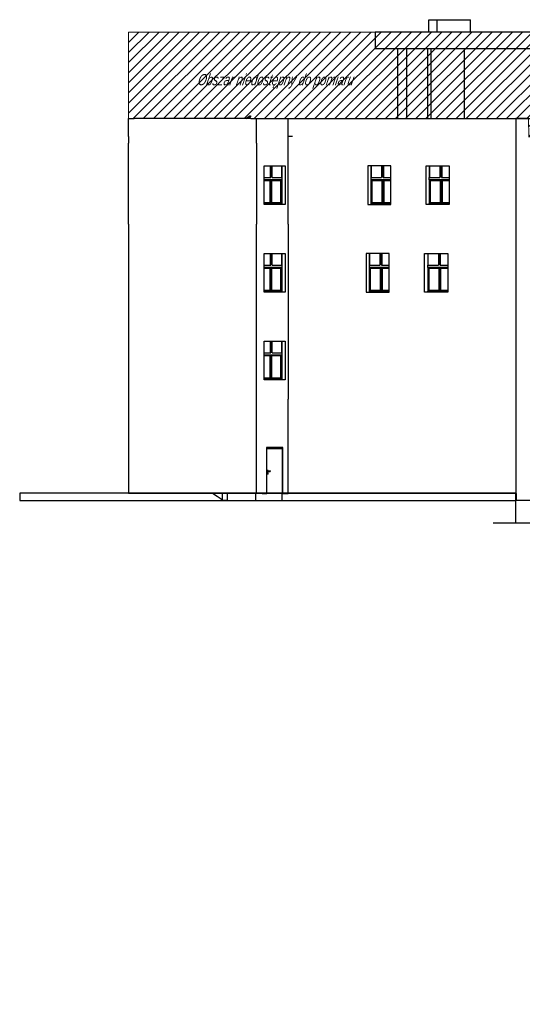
# Model space of a CAD drawing. Header units: millimetres. Extents: x -175445 to -20415, y -559200 to 231527.
# Tile 20 of 256: x -162498 to -140136, y -332957 to -289121. Entities that reach past the tile are written whole.
import ezdxf
from ezdxf import colors
from ezdxf.entities.mleader import LeaderData, LeaderLine
from ezdxf.math import Vec2, Vec3

# ---------------------------------------------------------------- set-up
doc = ezdxf.new("R2010")
doc.units = ezdxf.units.MM
doc.header["$MEASUREMENT"] = 0
for name, color, linetype in [('Linia', 7, 'Continuous'), ('Polilinia', 7, 'Continuous'), ('Wymiary', 63, 'Continuous')]:
    doc.layers.add(name, color=color, linetype=linetype)
doc.layers.add('PAB - opisy ogólne', color=7, linetype='Continuous', lineweight=18)
doc.layers.add('PAB - widokowe', color=7, linetype='Continuous', lineweight=18)
doc.styles.add('Arial', font='txt')
doc.styles.add('ROMANS-ITALIC', font='ariali.ttf', dxfattribs={"width": 0.7, "oblique": 12})
doc.dimstyles.new('GENERATED_STYLE__1', dxfattribs={"dimtxt": 150, "dimasz": 152, "dimexe": 0.18, "dimexo": 0, "dimgap": 0.09, "dimtad": 1, "dimtih": 1, "dimtoh": 1, "dimlfac": 0.1, "dimzin": 0, "dimdsep": 46, "dimtxsty": 'Arial', "dimblk": 'ARROWHEAD_11', "dimblk1": 'ARROWHEAD_11', "dimblk2": 'ARROWHEAD_11', "dimcen": 0.09, "dimclrd": 114, "dimclre": 114, "dimclrt": 114, "dimazin": 0, "dimtfac": 1, "dimtdec": 4, "dimtmove": 0, "dimatfit": 3, "dimfxl": 1, "dimtolj": 1, "dimtzin": 0, "dimarcsym": 0})

# ---------------------------------------------------------------- blocks, each defined once
blk = doc.blocks.new('ARROWHEAD_11')
at = {"color": 0, "linetype": 'Continuous', "lineweight": 0}
blk.add_line((0, 0), (-1, 0), dxfattribs=at)
at = {"color": 0, "linetype": 'Continuous', "lineweight": 0, "const_width": 0.25, "flags": 128}
blk.add_lwpolyline([(-0.125, 0, 1), (0.125, 0, 1)], format="xyb", close=True, dxfattribs=at)
blk = doc.blocks.new('*D4164')
at = {"layer": 'Defpoints', "color": 0}
for p in [(-140431, -293521), (-138696, -293521), (-139859, -294321)]:
    blk.add_point(p, dxfattribs=at)
at = {"layer": 'Wymiary', "color": 114, "lineweight": -2}
for p, q in [((-138696, -293369), (-138696, -293217)), ((-140431, -293521), (-138696, -293521)), ((-138696, -293521), (-138696, -293668)), ((-139859, -294321), (-138696, -294321)), ((-138696, -294321), (-138696, -294174)), ((-138696, -294473), (-138696, -294625))]:
    blk.add_line(p, q, dxfattribs=at)
at = {"layer": 'Wymiary', "color": 114, "lineweight": -2, "xscale": 152, "yscale": 152, "zscale": 152}
for p, rotation in [((-138696, -293521), 270), ((-138696, -294321), 90)]:
    blk.add_blockref('ARROWHEAD_11', p, dxfattribs=dict(at, rotation=rotation))
at = {"layer": 'Wymiary', "color": 114, "lineweight": 13, "insert": (-138696, -293921), "char_height": 150, "attachment_point": 5, "rotation": 90, "style": 'Arial'}
blk.add_mtext('\\A1;80.00', dxfattribs=at)

msp = doc.modelspace()

# ---------------------------------------------------------------- hatches: boundary and pattern name
at = {"layer": 'PAB - widokowe'}
h = msp.add_hatch(dxfattribs=at)
h.set_pattern_fill('ANSI31', color=253, scale=100)
h.set_pattern_definition([(45, (-156115.53, -245938.64), (-224.5064, 224.5064), [])])
h.paths.add_polyline_path([(-157656.923, -293521.225), (-157656.923, -289671.225), (-132648.92, -289671.225), (-132558.92, -289671.225), (-132558.92, -294321.225), (-139837.579, -294321.225), (-139858.92, -293521.225)])
h.paths.add_polyline_path([(-69524.1, -356335.188), (-58557.033, -356335.188), (-58557.033, -360185.188), (-69524.1, -360185.188)])

# ---------------------------------------------------------------- linework, layer by layer
at = {"layer": 'Linia'}
for p, q in [((-144293.94, -289121.225), (-143917.484, -289121.225)), ((-144293.94, -289671.225), (-144293.94, -289121.225)), ((-143917.484, -289121.225), (-142447.484, -289121.225)), ((-143917.484, -289671.225), (-143917.484, -289121.225)), ((-142447.484, -289671.225), (-142447.484, -289121.225)), ((-133748.876, -289671.225), (-146687.465, -289671.225)), ((-146687.465, -289671.225), (-146687.465, -290121.225)), ((-146687.465, -290121.225), (-146687.465, -290421.225)), ((-132558.92, -290421.225), (-146687.465, -290421.225)), ((-145668.92, -293521.225), (-145668.92, -290421.225)), ((-145268.92, -293521.225), (-145268.92, -290421.225)), ((-144338.92, -293521.225), (-144338.92, -290421.225)), ((-144188.92, -293521.225), (-144188.92, -290421.225)), ((-142708.92, -293521.225), (-142708.92, -290421.225)), ((-157656.923, -293521.225), (-157405.795, -293521.225)), ((-157656.923, -294321.225), (-157656.923, -293521.225)), ((-152220.917, -293521.225), (-157405.795, -293521.225)), ((-152433.647, -293521.225), (-152329.269, -293450.567)), ((-152316.948, -293471.225), (-152353.879, -293471.225)), ((-152353.879, -293521.225), (-152353.879, -293471.225)), ((-152329.269, -293450.567), (-152255.407, -293400.567)), ((-152311.474, -293471.225), (-152316.948, -293471.225)), ((-152316.948, -293521.225), (-152316.948, -293471.225)), ((-152290.349, -293484.599), (-152227.25, -293441.884)), ((-152276.501, -293521.225), (-152276.501, -293475.224)), ((-152260.059, -293412.668), (-152259.085, -293405.414)), ((-152258.182, -293421.225), (-152260.059, -293412.668)), ((-152259.085, -293405.414), (-152255.407, -293400.567)), ((-152253.739, -293429.783), (-152258.182, -293421.225)), ((-152255.407, -293400.567), (-152249.587, -293398.865)), ((-152247.407, -293437.037), (-152253.739, -293429.783)), ((-152249.587, -293398.865), (-152242.509, -293400.567)), ((-152240.149, -293441.884), (-152247.407, -293437.037)), ((-152242.509, -293400.567), (-152235.251, -293405.414)), ((-152233.071, -293443.586), (-152240.149, -293441.884)), ((-152235.251, -293405.414), (-152228.918, -293412.668)), ((-152227.25, -293441.884), (-152233.071, -293443.586)), ((-152228.918, -293412.668), (-152224.475, -293421.225)), ((-152223.572, -293437.037), (-152227.25, -293441.884)), ((-152224.475, -293421.225), (-152222.598, -293429.783)), ((-152222.598, -293429.783), (-152223.572, -293437.037)), ((-152220.917, -293521.225), (-151969.789, -293521.225)), ((-151969.789, -293521.225), (-150551.551, -293521.225)), ((-151969.789, -293521.225), (-151969.789, -294321.225)), ((-150551.551, -294321.225), (-150551.551, -293521.225)), ((-150551.551, -293521.225), (-140430.653, -293521.225)), ((-139837.579, -293521.225), (-140430.653, -293521.225)), ((-140430.653, -293521.225), (-140430.653, -294321.225)), ((-157656.923, -294321.225), (-157656.923, -294621.225)), ((-151969.789, -294321.225), (-151969.789, -294621.225)), ((-150551.551, -298221.225), (-150551.551, -294321.225)), ((-150365.565, -294321.225), (-150551.551, -294321.225)), ((-140421.833, -294321.225), (-140430.653, -294321.225)), ((-140421.833, -294321.225), (-140421.833, -298221.225)), ((-140412.634, -294321.225), (-140412.796, -294321.225)), ((-157654.531, -298221.225), (-157654.531, -294621.225)), ((-151967.228, -294621.225), (-151969.789, -294621.225)), ((-151967.228, -294621.225), (-151967.228, -298221.225)), ((-140412.634, -294621.225), (-140412.796, -294621.225)), ((-151616.68, -297351.225), (-151616.68, -295631.225)), ((-151616.68, -295631.225), (-150679.636, -295631.225)), ((-151340.666, -296151.225), (-151340.666, -295631.225)), ((-151329.587, -295631.225), (-151329.587, -296151.225)), ((-151262.173, -296151.225), (-151262.173, -295631.225)), ((-150838.437, -296151.225), (-150838.437, -295631.225)), ((-150827.358, -296151.225), (-150827.358, -295631.225)), ((-150679.636, -295631.225), (-150679.636, -297351.225)), ((-147012.369, -295631.225), (-147012.369, -297351.225)), ((-145985.7, -295631.225), (-147012.369, -295631.225)), ((-146877.543, -295631.225), (-146877.543, -296151.225)), ((-146867.431, -295631.225), (-146867.431, -296151.225)), ((-146401.139, -295631.225), (-146401.139, -296151.225)), ((-146327.278, -296151.225), (-146327.278, -295631.225)), ((-146317.166, -295631.225), (-146317.166, -296151.225)), ((-145985.7, -297351.225), (-145985.7, -295631.225)), ((-144412.459, -295631.225), (-143385.79, -295631.225)), ((-144412.459, -297351.225), (-144412.459, -295631.225)), ((-144277.633, -295631.225), (-144277.633, -296151.225)), ((-144267.521, -295631.225), (-144267.521, -296151.225)), ((-143801.229, -295631.225), (-143801.229, -296151.225)), ((-143727.368, -296151.225), (-143727.368, -295631.225)), ((-143717.256, -295631.225), (-143717.256, -296151.225)), ((-143385.79, -295631.225), (-143385.79, -297351.225)), ((-151616.68, -296151.225), (-151329.587, -296151.225)), ((-150827.358, -296251.225), (-151616.68, -296251.225)), ((-151616.68, -296276.225), (-151348.052, -296276.225)), ((-151359.131, -297276.225), (-151359.131, -296276.225)), ((-151348.052, -296276.225), (-151348.052, -297276.225)), ((-151314.345, -296276.225), (-151314.345, -296251.225)), ((-151314.345, -297276.225), (-151314.345, -296276.225)), ((-151280.639, -297276.225), (-151280.639, -296276.225)), ((-151280.639, -296276.225), (-150862.677, -296276.225)), ((-151262.173, -296151.225), (-150827.358, -296151.225)), ((-150873.756, -297276.225), (-150873.756, -296276.225)), ((-150862.677, -296276.225), (-150862.677, -297276.225)), ((-150845.823, -297301.225), (-150845.823, -296251.225)), ((-150827.358, -296251.225), (-150827.358, -296151.225)), ((-150827.358, -297301.225), (-150827.358, -296251.225)), ((-146877.543, -296151.225), (-146401.139, -296151.225)), ((-146877.543, -296151.225), (-146877.543, -296251.225)), ((-146877.543, -296251.225), (-146877.543, -297301.225)), ((-145985.7, -296251.225), (-146877.543, -296251.225)), ((-146860.69, -297301.225), (-146860.69, -296251.225)), ((-146842.224, -297276.225), (-146842.224, -296276.225)), ((-146842.224, -296276.225), (-146384.286, -296276.225)), ((-146832.113, -296276.225), (-146832.113, -297276.225)), ((-146384.286, -296276.225), (-146384.286, -297276.225)), ((-146347.355, -296251.225), (-146347.355, -296276.225)), ((-146347.355, -296276.225), (-146347.355, -297276.225)), ((-146327.278, -296151.225), (-145985.7, -296151.225)), ((-146310.425, -297276.225), (-146310.425, -296276.225)), ((-146310.425, -296276.225), (-145985.7, -296276.225)), ((-146300.313, -296276.225), (-146300.313, -297276.225)), ((-144277.633, -296151.225), (-143801.229, -296151.225)), ((-144277.633, -296251.225), (-144277.633, -296151.225)), ((-144277.633, -296251.225), (-144277.633, -297301.225)), ((-143385.79, -296251.225), (-144277.633, -296251.225)), ((-144260.78, -297301.225), (-144260.78, -296251.225)), ((-144242.314, -297276.225), (-144242.314, -296276.225)), ((-144242.314, -296276.225), (-143784.376, -296276.225)), ((-144232.202, -296276.225), (-144232.202, -297276.225)), ((-143784.376, -296276.225), (-143784.376, -297276.225)), ((-143747.445, -296251.225), (-143747.445, -296276.225)), ((-143747.445, -296276.225), (-143747.445, -297276.225)), ((-143727.368, -296151.225), (-143385.79, -296151.225)), ((-143710.515, -297276.225), (-143710.515, -296276.225)), ((-143710.515, -296276.225), (-143385.79, -296276.225)), ((-143700.403, -296276.225), (-143700.403, -297276.225)), ((-151348.052, -297276.225), (-151616.68, -297276.225)), ((-151616.68, -297301.225), (-150827.358, -297301.225)), ((-150679.636, -297351.225), (-151616.68, -297351.225)), ((-151314.345, -297301.225), (-151314.345, -297276.225)), ((-150862.677, -297276.225), (-151280.639, -297276.225)), ((-150827.358, -297351.225), (-150827.358, -297301.225)), ((-147012.369, -297351.225), (-145985.7, -297351.225)), ((-146877.543, -297301.225), (-145985.7, -297301.225)), ((-146877.543, -297301.225), (-146877.543, -297351.225)), ((-146384.286, -297276.225), (-146842.224, -297276.225)), ((-146347.355, -297276.225), (-146347.355, -297301.225)), ((-145985.7, -297276.225), (-146310.425, -297276.225)), ((-143385.79, -297351.225), (-144412.459, -297351.225)), ((-144277.633, -297301.225), (-143385.79, -297301.225)), ((-144277.633, -297351.225), (-144277.633, -297301.225)), ((-143784.376, -297276.225), (-144242.314, -297276.225)), ((-143747.445, -297276.225), (-143747.445, -297301.225)), ((-143385.79, -297276.225), (-143710.515, -297276.225)), ((-157654.531, -298221.225), (-157654.531, -302121.225)), ((-151967.228, -302121.225), (-151967.228, -298221.225)), ((-150551.551, -298221.225), (-150551.551, -302121.225)), ((-140421.833, -298221.225), (-140421.833, -302121.225)), ((-140412.634, -298221.225), (-140412.796, -298221.225)), ((-140412.634, -298521.225), (-140412.796, -298521.225)), ((-151616.68, -301251.225), (-151616.68, -299531.225)), ((-151616.68, -299531.225), (-150679.636, -299531.225)), ((-151340.666, -300051.225), (-151340.666, -299531.225)), ((-151329.587, -299531.225), (-151329.587, -300051.225)), ((-151262.173, -300051.225), (-151262.173, -299531.225)), ((-150838.437, -300051.225), (-150838.437, -299531.225)), ((-150827.358, -300051.225), (-150827.358, -299531.225)), ((-150679.636, -299531.225), (-150679.636, -301251.225)), ((-147080.618, -299531.225), (-147080.618, -301251.225)), ((-146053.949, -299531.225), (-147080.618, -299531.225)), ((-146945.792, -299531.225), (-146945.792, -300051.225)), ((-146935.68, -299531.225), (-146935.68, -300051.225)), ((-146469.388, -299531.225), (-146469.388, -300051.225)), ((-146395.527, -300051.225), (-146395.527, -299531.225)), ((-146385.415, -299531.225), (-146385.415, -300051.225)), ((-146053.949, -301251.225), (-146053.949, -299531.225)), ((-144480.708, -299531.225), (-143454.039, -299531.225)), ((-144480.708, -301251.225), (-144480.708, -299531.225)), ((-144345.882, -299531.225), (-144345.882, -300051.225)), ((-144335.77, -299531.225), (-144335.77, -300051.225)), ((-143869.478, -299531.225), (-143869.478, -300051.225)), ((-143795.617, -300051.225), (-143795.617, -299531.225)), ((-143785.505, -299531.225), (-143785.505, -300051.225)), ((-143454.039, -299531.225), (-143454.039, -301251.225)), ((-151616.68, -300051.225), (-151329.587, -300051.225)), ((-150827.358, -300151.225), (-151616.68, -300151.225)), ((-151616.68, -300176.225), (-151348.052, -300176.225)), ((-151359.131, -301176.225), (-151359.131, -300176.225)), ((-151348.052, -300176.225), (-151348.052, -301176.225)), ((-151314.345, -300176.225), (-151314.345, -300151.225)), ((-151314.345, -301176.225), (-151314.345, -300176.225)), ((-151280.639, -301176.225), (-151280.639, -300176.225)), ((-151280.639, -300176.225), (-150862.677, -300176.225)), ((-151262.173, -300051.225), (-150827.358, -300051.225)), ((-150873.756, -301176.225), (-150873.756, -300176.225)), ((-150862.677, -300176.225), (-150862.677, -301176.225)), ((-150845.823, -301201.225), (-150845.823, -300151.225)), ((-150827.358, -300151.225), (-150827.358, -300051.225)), ((-150827.358, -301201.225), (-150827.358, -300151.225)), ((-146945.792, -300051.225), (-146469.388, -300051.225)), ((-146945.792, -300051.225), (-146945.792, -300151.225)), ((-146945.792, -300151.225), (-146945.792, -301201.225)), ((-146053.949, -300151.225), (-146945.792, -300151.225)), ((-146928.939, -301201.225), (-146928.939, -300151.225)), ((-146910.473, -301176.225), (-146910.473, -300176.225)), ((-146910.473, -300176.225), (-146452.535, -300176.225)), ((-146900.361, -300176.225), (-146900.361, -301176.225)), ((-146452.535, -300176.225), (-146452.535, -301176.225)), ((-146415.604, -300151.225), (-146415.604, -300176.225)), ((-146415.604, -300176.225), (-146415.604, -301176.225)), ((-146395.527, -300051.225), (-146053.949, -300051.225)), ((-146378.674, -301176.225), (-146378.674, -300176.225)), ((-146378.674, -300176.225), (-146053.949, -300176.225)), ((-146368.562, -300176.225), (-146368.562, -301176.225)), ((-144345.882, -300051.225), (-143869.478, -300051.225)), ((-144345.882, -300151.225), (-144345.882, -300051.225)), ((-144345.882, -300151.225), (-144345.882, -301201.225)), ((-143454.039, -300151.225), (-144345.882, -300151.225)), ((-144329.029, -301201.225), (-144329.029, -300151.225)), ((-144310.563, -301176.225), (-144310.563, -300176.225)), ((-144310.563, -300176.225), (-143852.625, -300176.225)), ((-144300.451, -300176.225), (-144300.451, -301176.225)), ((-143852.625, -300176.225), (-143852.625, -301176.225)), ((-143815.694, -300151.225), (-143815.694, -300176.225)), ((-143815.694, -300176.225), (-143815.694, -301176.225)), ((-143795.617, -300051.225), (-143454.039, -300051.225)), ((-143778.764, -301176.225), (-143778.764, -300176.225)), ((-143778.764, -300176.225), (-143454.039, -300176.225)), ((-143768.652, -300176.225), (-143768.652, -301176.225)), ((-151348.052, -301176.225), (-151616.68, -301176.225)), ((-151616.68, -301201.225), (-150827.358, -301201.225)), ((-150679.636, -301251.225), (-151616.68, -301251.225)), ((-151314.345, -301201.225), (-151314.345, -301176.225)), ((-150862.677, -301176.225), (-151280.639, -301176.225)), ((-150827.358, -301251.225), (-150827.358, -301201.225)), ((-147080.618, -301251.225), (-146053.949, -301251.225)), ((-146945.792, -301201.225), (-146053.949, -301201.225)), ((-146945.792, -301201.225), (-146945.792, -301251.225)), ((-146452.535, -301176.225), (-146910.473, -301176.225)), ((-146415.604, -301176.225), (-146415.604, -301201.225)), ((-146053.949, -301176.225), (-146378.674, -301176.225)), ((-143454.039, -301251.225), (-144480.708, -301251.225)), ((-144345.882, -301201.225), (-143454.039, -301201.225)), ((-144345.882, -301251.225), (-144345.882, -301201.225)), ((-143852.625, -301176.225), (-144310.563, -301176.225)), ((-143815.694, -301176.225), (-143815.694, -301201.225)), ((-143454.039, -301176.225), (-143778.764, -301176.225)), ((-157654.531, -302121.225), (-157654.531, -306021.225)), ((-151967.228, -306021.225), (-151967.228, -302121.225)), ((-150551.551, -302121.225), (-150551.551, -306021.225)), ((-140421.833, -302121.225), (-140421.833, -306021.225)), ((-140412.634, -302121.225), (-140412.796, -302121.225)), ((-140412.634, -302421.225), (-140412.796, -302421.225)), ((-151616.68, -305151.225), (-151616.68, -303431.225)), ((-151616.68, -303431.225), (-150679.636, -303431.225)), ((-151340.666, -303951.225), (-151340.666, -303431.225)), ((-151329.587, -303431.225), (-151329.587, -303951.225)), ((-151262.173, -303951.225), (-151262.173, -303431.225)), ((-150838.437, -303951.225), (-150838.437, -303431.225)), ((-150827.358, -303951.225), (-150827.358, -303431.225)), ((-150679.636, -303431.225), (-150679.636, -305151.225)), ((-151616.68, -303951.225), (-151329.587, -303951.225)), ((-150827.358, -304051.225), (-151616.68, -304051.225)), ((-151616.68, -304076.225), (-151348.052, -304076.225)), ((-151359.131, -305076.225), (-151359.131, -304076.225)), ((-151348.052, -304076.225), (-151348.052, -305076.225)), ((-151314.345, -304076.225), (-151314.345, -304051.225)), ((-151314.345, -305076.225), (-151314.345, -304076.225)), ((-151280.639, -305076.225), (-151280.639, -304076.225)), ((-151280.639, -304076.225), (-150862.677, -304076.225)), ((-151262.173, -303951.225), (-150827.358, -303951.225)), ((-150873.756, -305076.225), (-150873.756, -304076.225)), ((-150862.677, -304076.225), (-150862.677, -305076.225)), ((-150845.823, -305101.225), (-150845.823, -304051.225)), ((-150827.358, -304051.225), (-150827.358, -303951.225)), ((-150827.358, -305101.225), (-150827.358, -304051.225)), ((-151348.052, -305076.225), (-151616.68, -305076.225)), ((-151314.345, -305101.225), (-151314.345, -305076.225)), ((-150862.677, -305076.225), (-151280.639, -305076.225)), ((-151616.68, -305101.225), (-150827.358, -305101.225)), ((-150679.636, -305151.225), (-151616.68, -305151.225)), ((-150827.358, -305151.225), (-150827.358, -305101.225)), ((-157654.531, -306021.225), (-157654.531, -310221.225)), ((-151967.228, -310221.225), (-151967.228, -306021.225)), ((-150551.551, -310221.225), (-150551.551, -306021.225)), ((-140421.833, -306021.225), (-140421.833, -310221.225)), ((-151522.301, -308171.225), (-151522.301, -308211.225)), ((-150787.497, -308171.225), (-151522.301, -308171.225)), ((-151522.301, -308211.225), (-151522.301, -310221.225)), ((-151495.336, -310221.225), (-151495.336, -308211.225)), ((-151495.336, -308211.225), (-150814.462, -308211.225)), ((-150814.462, -308211.225), (-150814.462, -310221.225)), ((-150787.497, -308211.225), (-150787.497, -308171.225)), ((-150787.497, -310221.225), (-150787.497, -308211.225)), ((-151477.392, -309207.725), (-151479.831, -309221.225)), ((-151479.831, -309221.225), (-151477.392, -309234.725)), ((-151477.392, -309307.725), (-151479.831, -309321.225)), ((-151479.831, -309321.225), (-151477.392, -309334.725)), ((-151470.73, -309197.843), (-151477.392, -309207.725)), ((-151477.392, -309234.725), (-151470.73, -309244.608)), ((-151470.73, -309297.843), (-151477.392, -309307.725)), ((-151477.392, -309334.725), (-151470.73, -309344.608)), ((-151470.006, -309207.725), (-151472.445, -309221.225)), ((-151472.445, -309221.225), (-151470.006, -309234.725)), ((-151470.006, -309307.725), (-151472.445, -309321.225)), ((-151472.445, -309321.225), (-151470.006, -309334.725)), ((-151461.629, -309194.225), (-151470.73, -309197.843)), ((-151470.73, -309244.608), (-151461.629, -309248.225)), ((-151461.629, -309294.225), (-151470.73, -309297.843)), ((-151470.73, -309344.608), (-151461.629, -309348.225)), ((-151463.344, -309197.843), (-151470.006, -309207.725)), ((-151470.006, -309234.725), (-151463.344, -309244.608)), ((-151463.344, -309297.843), (-151470.006, -309307.725)), ((-151470.006, -309334.725), (-151463.344, -309344.608)), ((-151454.243, -309194.225), (-151463.344, -309197.843)), ((-151463.344, -309244.608), (-151454.243, -309248.225)), ((-151454.243, -309294.225), (-151463.344, -309297.843)), ((-151463.344, -309344.608), (-151454.243, -309348.225)), ((-151454.317, -309194.225), (-151461.555, -309194.225)), ((-151454.317, -309248.225), (-151461.555, -309248.225)), ((-151454.317, -309294.225), (-151461.555, -309294.225)), ((-151454.317, -309348.225), (-151461.555, -309348.225)), ((-151459.01, -309214.154), (-151460.984, -309221.225)), ((-151460.984, -309221.225), (-151459.01, -309228.297)), ((-151459.277, -309311.533), (-151458.773, -309309.586)), ((-151457.614, -309316.825), (-151459.277, -309311.533)), ((-151454.243, -309211.225), (-151459.01, -309214.154)), ((-151459.01, -309228.297), (-151454.243, -309231.225)), ((-151458.773, -309309.586), (-151457.867, -309306.082)), ((-151457.867, -309306.082), (-151454.243, -309303.8)), ((-151457.614, -309316.825), (-151457.614, -309318.339)), ((-151457.614, -309318.339), (-151457.614, -309321.225)), ((-151457.614, -309321.225), (-151457.614, -309324.112)), ((-151457.614, -309324.112), (-151457.614, -309329.886)), ((-151457.614, -309329.886), (-151457.614, -309333.725)), ((-151457.614, -309333.725), (-151456.626, -309337.261)), ((-151456.626, -309337.261), (-151454.243, -309338.725)), ((-151451.358, -309306.082), (-151454.612, -309304.033)), ((-151452.598, -309337.261), (-151454.612, -309338.499)), ((-151445.142, -309197.843), (-151454.243, -309194.225)), ((-151454.243, -309211.225), (-151432.085, -309211.225)), ((-151454.243, -309231.225), (-151432.085, -309231.225)), ((-151454.243, -309248.225), (-151445.142, -309244.608)), ((-151445.142, -309297.843), (-151454.243, -309294.225)), ((-151454.243, -309303.8), (-151450.619, -309306.082)), ((-151454.243, -309338.725), (-151451.86, -309337.261)), ((-151454.243, -309348.225), (-151445.142, -309344.608)), ((-151451.611, -309333.725), (-151452.598, -309337.261)), ((-151451.86, -309337.261), (-151450.872, -309333.725)), ((-151451.611, -309316.825), (-151449.947, -309311.533)), ((-151451.611, -309316.825), (-151451.611, -309318.339)), ((-151451.611, -309318.339), (-151451.611, -309321.225)), ((-151451.611, -309321.225), (-151451.611, -309324.112)), ((-151451.611, -309324.112), (-151451.611, -309329.886)), ((-151451.611, -309329.886), (-151451.611, -309333.725)), ((-151451.358, -309306.082), (-151450.451, -309309.586)), ((-151450.872, -309318.339), (-151450.872, -309316.825)), ((-151450.872, -309318.339), (-151450.872, -309321.225)), ((-151450.872, -309321.225), (-151450.872, -309324.112)), ((-151450.872, -309324.112), (-151450.872, -309329.886)), ((-151450.872, -309329.886), (-151450.872, -309333.725)), ((-151450.619, -309306.082), (-151449.713, -309309.586)), ((-151449.947, -309311.533), (-151450.451, -309309.586)), ((-151449.713, -309309.586), (-151449.209, -309311.533)), ((-151438.48, -309207.725), (-151445.142, -309197.843)), ((-151445.142, -309244.608), (-151438.48, -309234.725)), ((-151438.48, -309307.725), (-151445.142, -309297.843)), ((-151445.142, -309344.608), (-151438.48, -309334.725)), ((-151437.848, -309211.225), (-151438.48, -309207.725)), ((-151438.48, -309234.725), (-151437.848, -309231.225)), ((-151436.041, -309321.225), (-151438.48, -309307.725)), ((-151438.48, -309334.725), (-151436.041, -309321.225)), ((-151432.085, -309211.225), (-151427.075, -309211.225)), ((-151432.085, -309231.225), (-151427.075, -309231.225)), ((-151429.528, -309214.154), (-151430.543, -309221.225)), ((-151430.543, -309221.225), (-151429.528, -309228.297)), ((-151427.075, -309211.225), (-151421.289, -309211.225)), ((-151427.075, -309231.225), (-151421.289, -309231.225)), ((-151421.289, -309211.225), (-151415.607, -309211.225)), ((-151421.289, -309231.225), (-151415.607, -309231.225)), ((-151420.96, -309214.154), (-151420.824, -309221.225)), ((-151420.824, -309221.225), (-151420.96, -309228.297)), ((-151415.607, -309211.225), (-151410.894, -309211.225)), ((-151415.607, -309231.225), (-151410.894, -309231.225)), ((-151412.547, -309214.154), (-151411.279, -309221.225)), ((-151411.279, -309221.225), (-151412.547, -309228.297)), ((-151410.894, -309211.225), (-151356.963, -309211.225)), ((-151410.894, -309231.225), (-151356.963, -309231.225)), ((-151356.963, -309211.225), (-151353.937, -309211.225)), ((-151356.963, -309231.225), (-151353.937, -309231.225)), ((-151353.937, -309211.225), (-151353.058, -309211.225)), ((-151353.937, -309231.225), (-151353.058, -309231.225)), ((-151353.058, -309211.225), (-151345.856, -309214.154)), ((-151345.856, -309228.297), (-151353.058, -309231.225)), ((-151347.157, -309214.154), (-151344.349, -309221.225)), ((-151344.349, -309221.225), (-151347.157, -309228.297)), ((-151345.856, -309214.154), (-151342.872, -309221.225)), ((-151342.872, -309221.225), (-151345.856, -309228.297)), ((-140421.833, -310206.491), (-162498.072, -310206.491)), ((-162498.072, -310206.491), (-162498.072, -310521.225)), ((-151967.228, -310221.225), (-157654.531, -310221.225)), ((-153716.967, -310354.835), (-153914.339, -310221.225)), ((-153495.384, -310504.835), (-153716.967, -310354.835)), ((-153473.226, -310222.225), (-153473.226, -310221.225)), ((-153473.226, -310519.835), (-153473.226, -310222.225)), ((-153255.399, -310222.225), (-153473.226, -310222.225)), ((-153255.399, -310521.225), (-153255.399, -310221.225)), ((-151984.433, -310521.225), (-151984.433, -310221.225)), ((-151704.317, -310221.225), (-151967.228, -310221.225)), ((-151704.317, -310221.225), (-151522.301, -310221.225)), ((-151522.301, -310221.225), (-151495.336, -310221.225)), ((-150814.462, -310221.225), (-151495.336, -310221.225)), ((-150827.487, -310521.225), (-150827.487, -310221.225)), ((-150814.462, -310221.225), (-150787.497, -310221.225)), ((-150787.497, -310221.225), (-150551.551, -310221.225)), ((-140421.833, -310221.225), (-150551.551, -310221.225)), ((-140421.833, -310521.225), (-140421.833, -310206.491)), ((-140412.634, -310221.225), (-140421.833, -310221.225)), ((-140412.634, -310221.225), (-140412.634, -310521.225)), ((-162498.072, -310521.225), (-140421.833, -310521.225)), ((-153518.932, -310521.225), (-153518.932, -310488.895)), ((-153518.932, -310521.225), (-153255.399, -310521.225)), ((-153473.226, -310519.835), (-153495.384, -310504.835)), ((-153255.399, -310519.835), (-153473.226, -310519.835)), ((-153255.399, -310521.225), (-151984.433, -310521.225)), ((-151984.433, -310521.225), (-150827.487, -310521.225)), ((-150827.487, -310521.225), (-140412.634, -310521.225)), ((-132989.173, -310521.225), (-140412.634, -310521.225)), ((-141432.455, -311519.135), (-135878.581, -311519.135))]:
    msp.add_line(p, q, dxfattribs=at)
at = {"layer": 'PAB - widokowe', "color": 253}
msp.add_lwpolyline([(-157656.923, -293521.225), (-157656.923, -289671.225), (-132648.92, -289671.225), (-132558.92, -289671.225), (-132558.92, -294321.225), (-139837.579, -294321.225), (-139858.92, -293521.225)], close=True, dxfattribs=at)
at = {"layer": 'Polilinia', "flags": 128}
msp.add_lwpolyline([(-140421.833, -311499.634), (-140421.833, -310521.225)], dxfattribs=at)

# ---------------------------------------------------------------- dimensions: what is measured, and where the dimension line sits
at = {"layer": 'Wymiary', "color": 114, "lineweight": 13}
dim = msp.add_linear_dim(base=(-138696.267, -293521.225), p1=(-139858.92, -294321.225), p2=(-140430.653, -293521.225), angle=90, dimstyle='GENERATED_STYLE__1', dxfattribs=at)
dim.commit()
dim.dimension.update_dxf_attribs({"geometry": '*D4164', "text_midpoint": (-138696.267, -293921.225), "dimtype": 160, "text_rotation": 90})

# ---------------------------------------------------------------- leaders
at = {"layer": 'PAB - opisy ogólne', "color": 253}
ml = msp.add_multileader_mtext('Standard', dxfattribs=at)
ml.set_content('Obszar niedostępny do pomiaru', color=253, style='ROMANS-ITALIC')
ml.set_leader_properties()
ml.build(insert=Vec2(0, 0))
ml.multileader.update_dxf_attribs({"leader_type": 0, "has_text_frame": 1, "text_right_attachment_type": 5, "dogleg_length": 20, "arrow_head_size": 150})
ctx = ml.context
ctx.base_point, ctx.char_height, ctx.arrow_head_size, ctx.landing_gap_size, ctx.plane_origin = Vec3(-154745.17, -291864.804), 500, 150, 50, Vec3(-156251.796, -295648.025)
ctx.right_attachment, ctx.text_align_type = 5, 2
notes = []
notes.append((ctx, [(1, (1, 1, 0), (-154945.17, -291864.804), (1, 0), 200, [(0, [(-155387.629, -291399.586)], 0, [])])]))
ctx.mtext.insert, ctx.mtext.alignment, ctx.mtext.line_spacing_factor, ctx.mtext.flow_direction = Vec3(-147668.999, -291541.305), 3, 0.8, 5
for ctx, leaders in notes:
    for number, flags, end, landing, length, lines in leaders:
        leader = LeaderData()
        leader.index, (leader.has_last_leader_line, leader.has_dogleg_vector, leader.attachment_direction) = number, flags
        leader.last_leader_point, leader.dogleg_vector, leader.dogleg_length = Vec3(end), Vec3(landing), length
        for number, points, colour, breaks in lines:
            line = LeaderLine()
            line.index, line.vertices, line.color, line.breaks = number, Vec3.list(points), colors.encode_raw_color(colour), breaks
            leader.lines.append(line)
        ctx.leaders.append(leader)

doc.saveas('drawing.dxf')
